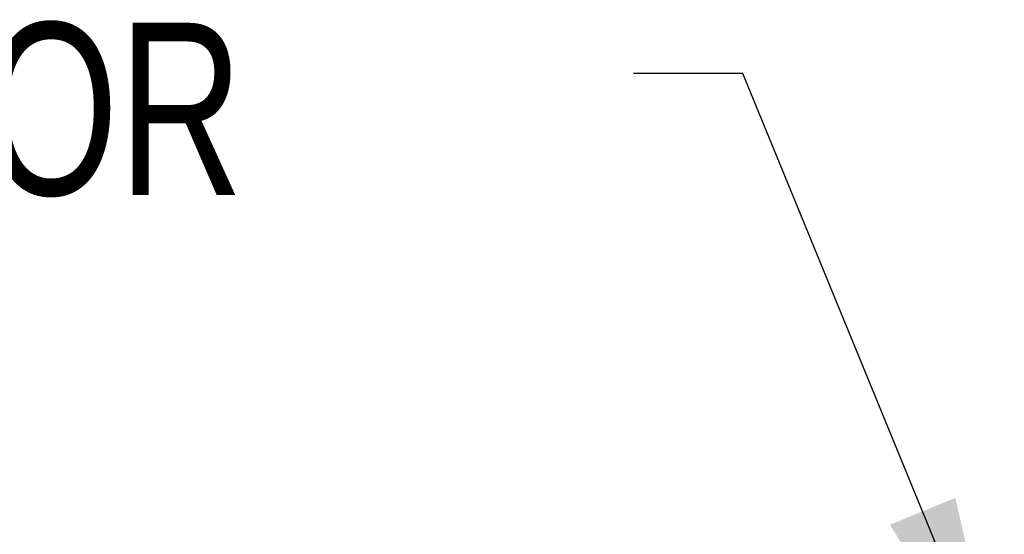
# Paper-space layout 'IX body' of a CAD drawing. Header units: millimetres. Extents: x 5 to 274, y 4 to 211.
# Tile 18 of 21: x 195.97 to 211.1, y 126.68 to 134.59. Entities that reach past the tile are written whole.
import ezdxf

# ---------------------------------------------------------------- set-up
doc = ezdxf.new("R2010")
doc.units = ezdxf.units.MM
doc.layers.add('DIMENSIONS', color=8, linetype='Continuous')
doc.styles.add('SLDTEXTSTYLE0', font='TXT', dxfattribs={"width": 0.75})
doc.dimstyles.new('SLDDIMSTYLE2', dxfattribs={"dimtxt": 0.18, "dimasz": 3.302, "dimexe": 0, "dimexo": 0.0625, "dimgap": 0, "dimtad": 0, "dimtih": 1, "dimtoh": 1, "dimdec": 0, "dimrnd": 1e-09, "dimzin": 0, "dimdsep": 46, "dimtxsty": 'Standard', "dimsah": 1, "dimcen": 0.09, "dimadec": 0, "dimazin": 0, "dimtfac": 3.302, "dimtdec": 0, "dimtofl": 0, "dimtmove": 0, "dimatfit": 3, "dimfxl": 1, "dimfrac": 2, "dimtolj": 1, "dimtzin": 0, "dimarcsym": 0})

# ---------------------------------------------------------------- blocks, each defined once
blk = doc.blocks.new('SW_NOTE_0_14')
at = {"layer": 'DIMENSIONS', "color": 0, "insert": (-23.095, 0.779), "char_height": 2.6458, "attachment_point": 1, "style": 'SLDTEXTSTYLE0'}
blk.add_mtext('CONNECTOR', dxfattribs=at)

psp = doc.layouts.new('IX body')

# ---------------------------------------------------------------- block references
at = {"layer": 'DIMENSIONS'}
psp.add_blockref('SW_NOTE_0_14', (205.400037, 133.7627586), dxfattribs=at)

# ---------------------------------------------------------------- leaders
psp.add_leader([(211.0954663, 123.9823922), (207.0788672, 133.7627586), (205.400037, 133.7627586)], dimstyle='SLDDIMSTYLE2', dxfattribs=at)

doc.saveas('drawing.dxf')
